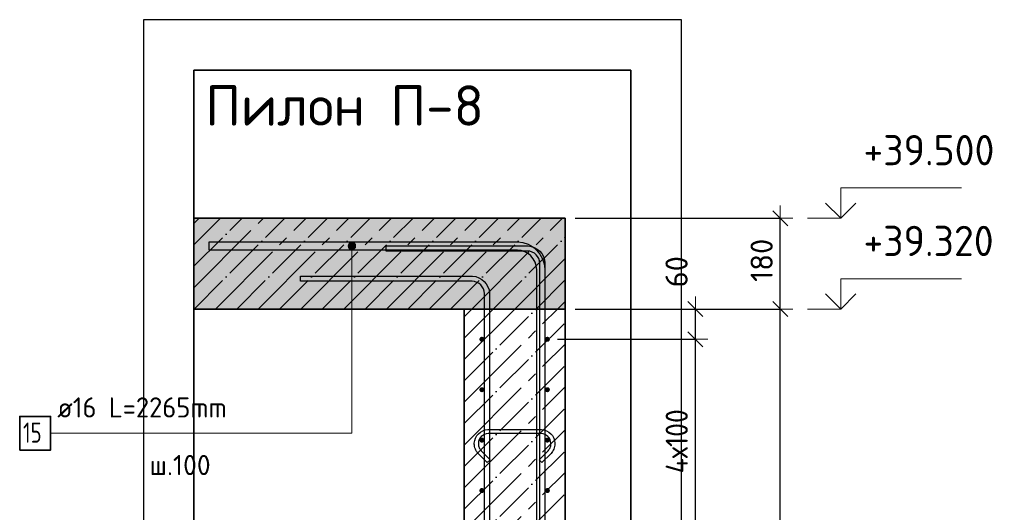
# Model space of a CAD drawing. Header units: millimetres. Extents: x -2995 to 60896, y -2809 to 57831.
# Tile 88 of 169: x 35356 to 37310, y 25459 to 26436. Entities that reach past the tile are written whole.
import ezdxf

# ---------------------------------------------------------------- set-up
doc = ezdxf.new("R2010")
doc.units = ezdxf.units.MM
doc.header["$PDMODE"] = 65
doc.linetypes.add('______11', pattern=[100, 80, -10, 0, -10])
doc.linetypes.add('______5', pattern=[220, 160, -20, 20, -20])
for name, color, linetype, lineweight in [('Standard', 7, 'Continuous', 25), ('Арм.стержн. вертикальными 1', 22, 'Continuous', 35), ('Арм.стержн.горизонт. 1', 180, 'Continuous', 35), ('Высотная отметки_ общее', 7, 'Continuous', 13), ('Размерная линия_ общее', 7, 'Continuous', 13)]:
    doc.layers.add(name, color=color, linetype=linetype, lineweight=lineweight)
doc.layers.add('Арм.стержн. вертикальными 2', color=7, linetype='Continuous', lineweight=35, true_color=0x006e00)
doc.layers.add('Арм.стержн.Стяжки', color=7, linetype='Continuous', lineweight=35, true_color=0x501e0f)
doc.styles.add('ISOCPEUR', font='ISOCPEUR')
doc.dimstyles.new('DIMSTYLE_3', dxfattribs={"dimtxt": 44, "dimasz": 50, "dimexe": 0, "dimexo": 0, "dimgap": 22, "dimtad": 2, "dimdec": 0, "dimrnd": 5, "dimzin": 12, "dimdsep": 46, "dimtxsty": 'ISOCPEUR', "dimblk1": 'ALL_ML_STRICH', "dimblk2": 'ALL_ML_STRICH', "dimsah": 1, "dimcen": 0, "dimclrd": 7, "dimclre": 256, "dimclrt": 7, "dimadec": 0, "dimazin": 0, "dimtfac": 1, "dimtdec": 0, "dimtix": 1, "dimtmove": 2, "dimatfit": 3, "dimfxl": 0, "dimtvp": 1.2, "dimtzin": 0, "dimlwd": 0, "dimlwe": -3, "dimarcsym": 0})
doc.dimstyles.new('DIMSTYLE_5', dxfattribs={"dimtxt": 44, "dimasz": 50, "dimexe": 0, "dimexo": 0, "dimgap": 22, "dimtad": 2, "dimdec": 0, "dimrnd": 5, "dimzin": 12, "dimdsep": 46, "dimtxsty": 'ISOCPEUR', "dimblk1": 'ALL_ML_STRICH', "dimblk2": 'ALL_ML_STRICH', "dimsah": 1, "dimcen": 0, "dimclrd": 7, "dimclre": 256, "dimclrt": 7, "dimadec": 0, "dimazin": 0, "dimtfac": 1, "dimtdec": 0, "dimtix": 1, "dimtmove": 2, "dimatfit": 3, "dimfxl": 0, "dimtzin": 0, "dimlwd": 0, "dimlwe": -3, "dimarcsym": 0})

# ---------------------------------------------------------------- blocks, each defined once
blk = doc.blocks.new('ALL_ML_STRICH')
at = {"color": 0, "linetype": 'ByBlock', "lineweight": -2}
for p, q in [((0, -0.5), (0, 0.5)), ((-1, 0), (0.5, 0)), ((-0.3, -0.3), (0.3, 0.3))]:
    blk.add_line(p, q, dxfattribs=at)
blk = doc.blocks.new('*D235')
at = {"layer": 'DEFPOINTS', "color": 7, "linetype": 'Continuous', "lineweight": 13, "transparency": 33554687}
for p in [(36403.2, 25802), (36403.2, 25402), (36697, 25402)]:
    blk.add_point(p, dxfattribs=at)
at = {"layer": 'Размерная линия_ общее', "color": 253, "linetype": 'Continuous', "lineweight": -2, "true_color": 0xa0a0a0, "transparency": 33554687}
for p, q in [((36423.2, 25802), (36697, 25802)), ((36423.2, 25402), (36697, 25402))]:
    blk.add_line(p, q, dxfattribs=at)
at = {"layer": 'Размерная линия_ общее', "color": 7, "linetype": 'Continuous', "lineweight": -2, "transparency": 33554687}
blk.add_line((36697, 25402), (36697, 25802), dxfattribs=at)
at = {"layer": 'Размерная линия_ общее', "color": 7, "linetype": 'Continuous', "lineweight": 13, "transparency": 33554687, "xscale": 50, "yscale": 50, "zscale": 50}
for p, rotation in [((36697, 25802), 90), ((36697, 25402), 270)]:
    blk.add_blockref('ALL_ML_STRICH', p, dxfattribs=dict(at, rotation=rotation))
at = {"layer": 'Размерная линия_ общее', "color": 7, "linetype": 'Continuous', "lineweight": 13, "transparency": 33554687, "insert": (36638, 25536), "char_height": 44, "width": 2.2, "attachment_point": 1, "rotation": 90, "line_spacing_factor": 0.60241, "style": 'ISOCPEUR'}
blk.add_mtext('\\W0.91;4х100', dxfattribs=at)
blk = doc.blocks.new('*D236')
at = {"layer": 'DEFPOINTS', "color": 7, "linetype": 'Continuous', "lineweight": 13, "transparency": 33554687}
for p in [(36438.2, 25862), (36403.2, 25802), (36697, 25802)]:
    blk.add_point(p, dxfattribs=at)
at = {"layer": 'Размерная линия_ общее', "color": 253, "linetype": 'Continuous', "lineweight": -2, "true_color": 0xa0a0a0, "transparency": 33554687}
for p, q in [((36458.2, 25862), (36697, 25862)), ((36423.2, 25802), (36697, 25802))]:
    blk.add_line(p, q, dxfattribs=at)
at = {"layer": 'Размерная линия_ общее', "color": 7, "linetype": 'Continuous', "lineweight": -2, "transparency": 33554687}
blk.add_line((36697, 25802), (36697, 25862), dxfattribs=at)
at = {"layer": 'Размерная линия_ общее', "color": 7, "linetype": 'Continuous', "lineweight": 13, "transparency": 33554687, "xscale": 50, "yscale": 50, "zscale": 50}
for p, rotation in [((36697, 25862), 90), ((36697, 25802), 270)]:
    blk.add_blockref('ALL_ML_STRICH', p, dxfattribs=dict(at, rotation=rotation))
at = {"layer": 'Размерная линия_ общее', "color": 7, "linetype": 'Continuous', "lineweight": 13, "transparency": 33554687, "insert": (36659.6, 25935.9), "char_height": 44, "width": 88, "attachment_point": 5, "rotation": 90, "style": 'ISOCPEUR'}
blk.add_mtext('\\A1;{60}', dxfattribs=at)
blk = doc.blocks.new('*D237')
at = {"layer": 'DEFPOINTS', "color": 7, "linetype": 'Continuous', "lineweight": 13, "transparency": 33554687}
for p in [(36438.2, 25862), (36486.2, 22742), (36865.5, 22742)]:
    blk.add_point(p, dxfattribs=at)
at = {"layer": 'Размерная линия_ общее', "color": 253, "linetype": 'Continuous', "lineweight": -2, "true_color": 0xa0a0a0, "transparency": 33554687}
for p, q in [((36458.2, 25862), (36865.5, 25862)), ((36506.2, 22742), (36865.5, 22742))]:
    blk.add_line(p, q, dxfattribs=at)
at = {"layer": 'Размерная линия_ общее', "color": 7, "linetype": 'Continuous', "lineweight": -2, "transparency": 33554687}
blk.add_line((36865.5, 22742), (36865.5, 25862), dxfattribs=at)
at = {"layer": 'Размерная линия_ общее', "color": 7, "linetype": 'Continuous', "lineweight": 13, "transparency": 33554687, "xscale": 50, "yscale": 50, "zscale": 50}
for p, rotation in [((36865.5, 25862), 90), ((36865.5, 22742), 270)]:
    blk.add_blockref('ALL_ML_STRICH', p, dxfattribs=dict(at, rotation=rotation))
at = {"layer": 'Размерная линия_ общее', "color": 7, "linetype": 'Continuous', "lineweight": 13, "transparency": 33554687, "insert": (36828.5, 24308.6), "char_height": 44, "width": 176, "attachment_point": 5, "rotation": 90, "style": 'ISOCPEUR'}
blk.add_mtext('\\A1;{3120}', dxfattribs=at)
blk = doc.blocks.new('*D238')
at = {"layer": 'DEFPOINTS', "color": 7, "linetype": 'Continuous', "lineweight": 13, "transparency": 33554687}
for p in [(36438.2, 26042), (36438.2, 25862), (36865.5, 25862)]:
    blk.add_point(p, dxfattribs=at)
at = {"layer": 'Размерная линия_ общее', "color": 253, "linetype": 'Continuous', "lineweight": -2, "true_color": 0xa0a0a0, "transparency": 33554687}
for p, q in [((36458.2, 26042), (36865.5, 26042)), ((36458.2, 25862), (36865.5, 25862))]:
    blk.add_line(p, q, dxfattribs=at)
at = {"layer": 'Размерная линия_ общее', "color": 7, "linetype": 'Continuous', "lineweight": -2, "transparency": 33554687}
blk.add_line((36865.5, 25862), (36865.5, 26042), dxfattribs=at)
at = {"layer": 'Размерная линия_ общее', "color": 7, "linetype": 'Continuous', "lineweight": 13, "transparency": 33554687, "xscale": 50, "yscale": 50, "zscale": 50}
for p, rotation in [((36865.5, 26042), 90), ((36865.5, 25862), 270)]:
    blk.add_blockref('ALL_ML_STRICH', p, dxfattribs=dict(at, rotation=rotation))
at = {"layer": 'Размерная линия_ общее', "color": 7, "linetype": 'Continuous', "lineweight": 13, "transparency": 33554687, "insert": (36828.5, 25958.6), "char_height": 44, "width": 132, "attachment_point": 5, "rotation": 90, "style": 'ISOCPEUR'}
blk.add_mtext('\\A1;{180}', dxfattribs=at)
blk = doc.blocks.new('COMPLEX_ELEVATIONDIM_8')
at = {"layer": 'Высотная отметки_ общее', "color": 7, "linetype": 'Continuous', "lineweight": 13, "transparency": 33554687}
for p, q in [((36985.5, 26042), (36985.5, 26102)), ((36985.5, 26102), (37225.5, 26102)), ((36985.5, 26042), (36955.5, 26072)), ((36985.5, 26042), (37015.5, 26072)), ((36985.5, 26042), (36919.3, 26042)), ((36985.5, 26042), (36985.5, 26042)), ((36985.5, 26042), (36985.5, 26042)), ((36985.5, 26042), (36985.5, 26042)), ((36985.5, 26042), (36985.5, 26042)), ((36985.5, 25862), (36985.5, 25922)), ((36985.5, 25922), (37225.5, 25922)), ((36985.5, 25862), (36955.5, 25892)), ((36985.5, 25862), (37015.5, 25892)), ((36985.5, 25862), (36919.3, 25862)), ((36985.5, 25862), (36985.5, 25862)), ((36985.5, 25862), (36985.5, 25862)), ((36985.5, 25862), (36985.5, 25862)), ((36985.5, 25862), (36985.5, 25862))]:
    blk.add_line(p, q, dxfattribs=at)
at = {"layer": 'Высотная отметки_ общее', "color": 7, "linetype": 'Continuous', "lineweight": 13, "transparency": 33554687, "char_height": 60, "width": 298.477, "attachment_point": 7, "style": 'ISOCPEUR'}
for s, insert in [('\\W0.96;+39.500', (37030.5, 26147)), ('\\W0.96;+39.320', (37030.5, 25967))]:
    blk.add_mtext(s, dxfattribs=dict(at, insert=insert))

msp = doc.modelspace()

# ---------------------------------------------------------------- hatches: boundary and pattern name
at = {"linetype": 'Continuous', "lineweight": -3, "transparency": 33554687}
msp.add_hatch(color=9, dxfattribs=at).paths.add_polyline_path([(36438.2, 25862), (36438.2, 26042), (35701.8, 26042), (35701.8, 25862)])
at = {"layer": 'Арм.стержн. вертикальными 2', "linetype": 'Continuous', "lineweight": 13, "transparency": 33554687}
for points in [[(36008.7, 25990.8), (36021.6, 25990.8), (36018.9, 25993.5)], [(36008.7, 25990.8), (36018.9, 25993.5), (36011.4, 25993.5)], [(36011.4, 25993.5), (36018.9, 25993.5), (36015.2, 25994.5)], [(36007.7, 25987), (36022.7, 25987), (36021.6, 25990.8)], [(36007.7, 25987), (36021.6, 25990.8), (36008.7, 25990.8)], [(36008.7, 25983.3), (36022.7, 25987), (36007.7, 25987)], [(36008.7, 25983.3), (36021.6, 25983.3), (36022.7, 25987)], [(36011.4, 25980.6), (36021.6, 25983.3), (36008.7, 25983.3)], [(36011.4, 25980.6), (36018.9, 25980.6), (36021.6, 25983.3)], [(36018.9, 25980.6), (36011.4, 25980.6), (36015.2, 25979.5)]]:
    msp.add_hatch(color=7, dxfattribs=at).paths.add_polyline_path(points)
at = {"layer": 'Арм.стержн.горизонт. 1', "linetype": 'Continuous', "lineweight": 50, "transparency": 33554687}
for points in [[(36278.2, 25802), (36277.9, 25804), (36276.8, 25805.6), (36275.2, 25806.7), (36273.2, 25807), (36271.3, 25806.7), (36269.7, 25805.6), (36268.6, 25804), (36268.2, 25802), (36268.6, 25800.1), (36269.7, 25798.5), (36271.3, 25797.4), (36273.2, 25797), (36275.2, 25797.4), (36276.8, 25798.5), (36277.9, 25800.1)], [(36408.2, 25802), (36407.9, 25804), (36406.8, 25805.6), (36405.2, 25806.7), (36403.2, 25807), (36401.3, 25806.7), (36399.7, 25805.6), (36398.6, 25804), (36398.2, 25802), (36398.6, 25800.1), (36399.7, 25798.5), (36401.3, 25797.4), (36403.2, 25797), (36405.2, 25797.4), (36406.8, 25798.5), (36407.9, 25800.1)], [(36278.2, 25702), (36277.9, 25704), (36276.8, 25705.6), (36275.2, 25706.7), (36273.2, 25707), (36271.3, 25706.7), (36269.7, 25705.6), (36268.6, 25704), (36268.2, 25702), (36268.6, 25700.1), (36269.7, 25698.5), (36271.3, 25697.4), (36273.2, 25697), (36275.2, 25697.4), (36276.8, 25698.5), (36277.9, 25700.1)], [(36408.2, 25702), (36407.9, 25704), (36406.8, 25705.6), (36405.2, 25706.7), (36403.2, 25707), (36401.3, 25706.7), (36399.7, 25705.6), (36398.6, 25704), (36398.2, 25702), (36398.6, 25700.1), (36399.7, 25698.5), (36401.3, 25697.4), (36403.2, 25697), (36405.2, 25697.4), (36406.8, 25698.5), (36407.9, 25700.1)], [(36278.2, 25602), (36277.9, 25604), (36276.8, 25605.6), (36275.2, 25606.7), (36273.2, 25607), (36271.3, 25606.7), (36269.7, 25605.6), (36268.6, 25604), (36268.2, 25602), (36268.6, 25600.1), (36269.7, 25598.5), (36271.3, 25597.4), (36273.2, 25597), (36275.2, 25597.4), (36276.8, 25598.5), (36277.9, 25600.1)], [(36408.2, 25602), (36407.9, 25604), (36406.8, 25605.6), (36405.2, 25606.7), (36403.2, 25607), (36401.3, 25606.7), (36399.7, 25605.6), (36398.6, 25604), (36398.2, 25602), (36398.6, 25600.1), (36399.7, 25598.5), (36401.3, 25597.4), (36403.2, 25597), (36405.2, 25597.4), (36406.8, 25598.5), (36407.9, 25600.1)], [(36278.2, 25502), (36277.9, 25504), (36276.8, 25505.6), (36275.2, 25506.7), (36273.2, 25507), (36271.3, 25506.7), (36269.7, 25505.6), (36268.6, 25504), (36268.2, 25502), (36268.6, 25500.1), (36269.7, 25498.5), (36271.3, 25497.4), (36273.2, 25497), (36275.2, 25497.4), (36276.8, 25498.5), (36277.9, 25500.1)], [(36408.2, 25502), (36407.9, 25504), (36406.8, 25505.6), (36405.2, 25506.7), (36403.2, 25507), (36401.3, 25506.7), (36399.7, 25505.6), (36398.6, 25504), (36398.2, 25502), (36398.6, 25500.1), (36399.7, 25498.5), (36401.3, 25497.4), (36403.2, 25497), (36405.2, 25497.4), (36406.8, 25498.5), (36407.9, 25500.1)]]:
    msp.add_hatch(color=4, dxfattribs=at).paths.add_polyline_path(points)

# ---------------------------------------------------------------- linework, layer by layer
at = {"color": 7, "linetype": 'Continuous', "lineweight": 25, "transparency": 33554687}
msp.add_line((35701.8, 25812), (35701.8, 26092), dxfattribs=at)
at = {"color": 253, "linetype": '______11', "lineweight": -3, "true_color": 0xababab, "transparency": 33554687}
for p, q in [((35701.8, 26031.6), (35712.2, 26042)), ((35701.8, 25946.8), (35797.1, 26042)), ((35701.9, 25862), (35881.9, 26042)), ((35786.8, 25862), (35966.8, 26042)), ((35871.6, 25862), (36051.6, 26042)), ((35956.5, 25862), (36136.5, 26042)), ((36041.3, 25862), (36221.3, 26042)), ((36126.2, 25862), (36306.2, 26042)), ((36211, 25862), (36391, 26042)), ((36295.9, 25862), (36438.2, 26004.4)), ((36380.7, 25862), (36438.2, 25919.6))]:
    msp.add_line(p, q, dxfattribs=at)
at = {"color": 253, "linetype": '______5', "lineweight": -3, "true_color": 0xababab, "transparency": 33554687}
for p, q in [((35701.8, 25989.2), (35754.6, 26042)), ((35701.8, 25904.3), (35839.5, 26042)), ((35744.3, 25862), (35924.3, 26042)), ((35829.2, 25862), (36009.2, 26042)), ((35914, 25862), (36094, 26042)), ((35998.9, 25862), (36178.9, 26042)), ((36083.7, 25862), (36263.7, 26042)), ((36168.6, 25862), (36348.6, 26042)), ((36253.5, 25862), (36433.5, 26042)), ((36338.3, 25862), (36438.2, 25962)), ((36423.2, 25862), (36438.2, 25877.1))]:
    msp.add_line(p, q, dxfattribs=at)
at = {"color": 7, "linetype": 'Continuous', "lineweight": 35, "transparency": 33554687}
for p, q in [((36438.2, 26042), (35701.8, 26042)), ((36438.2, 25862), (36438.2, 26042)), ((35701.8, 25862), (36238.2, 25862))]:
    msp.add_line(p, q, dxfattribs=at)
at = {"color": 7, "linetype": 'Continuous', "lineweight": 13, "transparency": 33554687}
msp.add_line((36238.2, 25862), (36438.2, 25862), dxfattribs=at)
at = {"layer": 'Standard', "color": 52, "linetype": 'Continuous', "lineweight": -3, "transparency": 33554687}
for p, q in [((35701.8, 26335.7), (36569.1, 26335.7)), ((35701.8, 22697.5), (35701.8, 26335.7)), ((35701.8, 26335.7), (35701.8, 22697.5)), ((36569.1, 26335.7), (35701.8, 26335.7)), ((36569.1, 26335.7), (36569.1, 22697.5)), ((36569.1, 22697.5), (36569.1, 26335.7))]:
    msp.add_line(p, q, dxfattribs=at)
at = {"layer": 'Standard', "color": 7, "linetype": 'Continuous', "lineweight": 25, "transparency": 33554687}
msp.add_lwpolyline([(35601.8, 22597.5), (36669.1, 22597.5), (36669.1, 26435.7), (35601.8, 26435.7), (35601.8, 22597.5)], dxfattribs=at)
at = {"layer": 'Арм.стержн. вертикальными 1', "color": 4, "linetype": 'Continuous', "lineweight": 25, "transparency": 33554687}
for points in [[(36388.2, 22742), (36388.2, 25953), (36387.6, 25957.5), (36386.1, 25962.1), (36383.8, 25966.3), (36380.9, 25969.7), (36377.5, 25972.6), (36373.3, 25974.9), (36368.7, 25976.4), (36364.2, 25977), (36083.2, 25977), (36083.2, 25987), (36364.9, 25987), (36371, 25986.2), (36377.3, 25984.1), (36383.2, 25980.8), (36388, 25976.8), (36392, 25972), (36395.3, 25966.1), (36397.4, 25959.8), (36398.2, 25953.7), (36398.2, 22742), (36388.2, 22742)], [(36388.2, 22742), (36388.2, 25953), (36387.6, 25957.5), (36386.1, 25962.1), (36383.8, 25966.3), (36380.9, 25969.7), (36377.5, 25972.6), (36373.3, 25974.9), (36368.7, 25976.4), (36364.2, 25977), (36083.2, 25977), (36083.2, 25987), (36364.9, 25987), (36371, 25986.2), (36377.3, 25984.1), (36383.2, 25980.8), (36388, 25976.8), (36392, 25972), (36395.3, 25966.1), (36397.4, 25959.8), (36398.2, 25953.7), (36398.2, 22742), (36388.2, 22742)], [(36388.2, 22742), (36388.2, 25953), (36387.6, 25957.5), (36386.1, 25962.1), (36383.8, 25966.3), (36380.9, 25969.7), (36377.5, 25972.6), (36373.3, 25974.9), (36368.7, 25976.4), (36364.2, 25977), (36083.2, 25977), (36083.2, 25987), (36364.9, 25987), (36371, 25986.2), (36377.3, 25984.1), (36383.2, 25980.8), (36388, 25976.8), (36392, 25972), (36395.3, 25966.1), (36397.4, 25959.8), (36398.2, 25953.7), (36398.2, 22742), (36388.2, 22742)], [(36278.2, 22742), (36278.2, 25893), (36277.6, 25897.5), (36276.1, 25902.1), (36273.8, 25906.3), (36270.9, 25909.7), (36267.5, 25912.6), (36263.3, 25914.9), (36258.7, 25916.4), (36254.2, 25917), (35913.2, 25917), (35913.2, 25927), (36254.9, 25927), (36261, 25926.2), (36267.3, 25924.1), (36273.2, 25920.8), (36278, 25916.8), (36282, 25912), (36285.3, 25906.1), (36287.4, 25899.8), (36288.2, 25893.7), (36288.2, 22742), (36278.2, 22742)], [(36278.2, 22742), (36278.2, 25893), (36277.6, 25897.5), (36276.1, 25902.1), (36273.8, 25906.3), (36270.9, 25909.7), (36267.5, 25912.6), (36263.3, 25914.9), (36258.7, 25916.4), (36254.2, 25917), (35913.2, 25917), (35913.2, 25927), (36254.9, 25927), (36261, 25926.2), (36267.3, 25924.1), (36273.2, 25920.8), (36278, 25916.8), (36282, 25912), (36285.3, 25906.1), (36287.4, 25899.8), (36288.2, 25893.7), (36288.2, 22742), (36278.2, 22742)], [(36278.2, 22742), (36278.2, 25893), (36277.6, 25897.5), (36276.1, 25902.1), (36273.8, 25906.3), (36270.9, 25909.7), (36267.5, 25912.6), (36263.3, 25914.9), (36258.7, 25916.4), (36254.2, 25917), (35913.2, 25917), (35913.2, 25927), (36254.9, 25927), (36261, 25926.2), (36267.3, 25924.1), (36273.2, 25920.8), (36278, 25916.8), (36282, 25912), (36285.3, 25906.1), (36287.4, 25899.8), (36288.2, 25893.7), (36288.2, 22742), (36278.2, 22742)]]:
    msp.add_lwpolyline(points, dxfattribs=at)
at = {"layer": 'Арм.стержн. вертикальными 2', "color": 7, "linetype": 'Continuous', "lineweight": 13, "transparency": 33554687}
for p, q in [((36015.2, 25994.5), (36015.2, 25994.5)), ((36007.7, 25987), (36007.7, 25987)), ((36015.2, 25615.6), (36015.2, 25987)), ((36015.2, 25979.5), (36015.2, 25979.5)), ((36022.7, 25987), (36022.7, 25987)), ((35417.2, 25615.6), (36015.2, 25615.6))]:
    msp.add_line(p, q, dxfattribs=at)
at = {"layer": 'Арм.стержн. вертикальными 2', "color": 7, "linetype": 'Continuous', "lineweight": 25, "transparency": 33554687}
msp.add_lwpolyline([(35732.2, 25995), (36344.9, 25995), (36354.6, 25993.7), (36364.8, 25990.3), (36374.2, 25985.1), (36381.9, 25978.7), (36388.3, 25971), (36393.5, 25961.6), (36396.9, 25951.4), (36398.2, 25941.7), (36398.2, 24365), (36382.2, 24365), (36382.2, 25940.6), (36381.2, 25947.8), (36378.8, 25955.1), (36375.1, 25961.8), (36370.5, 25967.3), (36365, 25971.9), (36358.3, 25975.6), (36351, 25978), (36343.8, 25979), (35732.2, 25979), (35732.2, 25995)], dxfattribs=at)
msp.add_lwpolyline([(35732.2, 25995), (36344.9, 25995), (36354.6, 25993.7), (36364.8, 25990.3), (36374.2, 25985.1), (36381.9, 25978.7), (36388.3, 25971), (36393.5, 25961.6), (36396.9, 25951.4), (36398.2, 25941.7), (36398.2, 24365), (36382.2, 24365), (36382.2, 25940.6), (36381.2, 25947.8), (36378.8, 25955.1), (36375.1, 25961.8), (36370.5, 25967.3), (36365, 25971.9), (36358.3, 25975.6), (36351, 25978), (36343.8, 25979), (35732.2, 25979), (35732.2, 25995)], dxfattribs=at)
msp.add_lwpolyline([(35732.2, 25995), (36344.9, 25995), (36354.6, 25993.7), (36364.8, 25990.3), (36374.2, 25985.1), (36381.9, 25978.7), (36388.3, 25971), (36393.5, 25961.6), (36396.9, 25951.4), (36398.2, 25941.7), (36398.2, 24365), (36382.2, 24365), (36382.2, 25940.6), (36381.2, 25947.8), (36378.8, 25955.1), (36375.1, 25961.8), (36370.5, 25967.3), (36365, 25971.9), (36358.3, 25975.6), (36351, 25978), (36343.8, 25979), (35732.2, 25979), (35732.2, 25995)], dxfattribs=at)
at = {"layer": 'Арм.стержн. вертикальными 2', "color": 7, "linetype": 'Continuous', "lineweight": 35, "transparency": 33554687}
msp.add_lwpolyline([(35355.9, 25582.3), (35417.2, 25582.3), (35417.2, 25648.9), (35355.9, 25648.9), (35355.9, 25582.3)], dxfattribs=at)
at = {"layer": 'Арм.стержн. вертикальными 2', "color": 7, "linetype": 'Continuous', "lineweight": 13, "transparency": 33554687}
msp.add_circle((36015.2, 25987), 7.5, dxfattribs=at)
at = {"layer": 'Арм.стержн.горизонт. 1', "color": 52, "linetype": 'Continuous', "lineweight": 25, "transparency": 33554687}
for p, q in [((36238.2, 25862), (36238.2, 25862)), ((36438.2, 25862), (36438.2, 25862))]:
    msp.add_line(p, q, dxfattribs=at)
at = {"layer": 'Арм.стержн.Стяжки', "color": 40, "linetype": 'Continuous', "lineweight": 25, "transparency": 33554687}
msp.add_lwpolyline([(36284, 25557.5), (36266, 25575.6), (36264.3, 25577.5), (36262.8, 25579.6), (36261.5, 25581.9), (36260.4, 25584.2), (36259.5, 25586.6), (36258.8, 25589.1), (36258.4, 25591.7), (36258.2, 25594.2), (36258.2, 25596.2), (36258.9, 25601.1), (36260.6, 25606.2), (36263.2, 25610.9), (36266.4, 25614.7), (36270.3, 25617.9), (36275, 25620.6), (36280, 25622.2), (36284.9, 25622.9), (36391.6, 25622.9), (36396.4, 25622.2), (36401.5, 25620.6), (36406.2, 25617.9), (36410.1, 25614.7), (36413.3, 25610.9), (36415.9, 25606.2), (36417.6, 25601.1), (36418.2, 25596.2), (36418.2, 25594.2), (36418.1, 25591.7), (36417.6, 25589.1), (36417, 25586.6), (36416.1, 25584.2), (36415, 25581.9), (36413.7, 25579.6), (36412.2, 25577.5), (36410.5, 25575.6), (36392.4, 25557.5), (36386.8, 25563.2), (36404.7, 25581), (36405.9, 25582.5), (36407, 25584), (36407.9, 25585.6), (36408.7, 25587.3), (36409.3, 25589), (36409.8, 25590.8), (36410.1, 25592.6), (36410.2, 25594.5), (36410.2, 25595.7), (36409.7, 25599.3), (36408.5, 25603), (36406.7, 25606.3), (36404.4, 25609), (36401.6, 25611.3), (36398.3, 25613.2), (36394.6, 25614.4), (36391, 25614.9), (36285.5, 25614.9), (36281.9, 25614.4), (36278.2, 25613.2), (36274.8, 25611.3), (36272.1, 25609), (36269.8, 25606.3), (36268, 25603), (36266.7, 25599.3), (36266.2, 25595.7), (36266.2, 25594.5), (36266.4, 25592.6), (36266.7, 25590.8), (36267.1, 25589), (36267.8, 25587.3), (36268.5, 25585.6), (36269.5, 25584), (36270.6, 25582.5), (36271.8, 25581), (36289.7, 25563.2), (36284, 25557.5)], dxfattribs=at)
at = {"layer": 'Размерная линия_ общее', "color": 253, "linetype": '______11', "lineweight": -3, "true_color": 0xababab, "transparency": 33554687}
for p, q in [((36238.2, 25719.6), (36380.7, 25862)), ((36238.2, 25804.4), (36295.9, 25862)), ((36238.2, 25634.7), (36438.2, 25834.7)), ((36238.2, 25549.8), (36438.2, 25749.8)), ((36238.2, 25465), (36438.2, 25665)), ((36238.2, 25380.1), (36438.2, 25580.1)), ((36238.2, 25295.3), (36438.2, 25495.3))]:
    msp.add_line(p, q, dxfattribs=at)
at = {"layer": 'Размерная линия_ общее', "color": 253, "linetype": '______5', "lineweight": -3, "true_color": 0xababab, "transparency": 33554687}
for p, q in [((36238.2, 25677.1), (36423.2, 25862)), ((36238.2, 25762), (36338.3, 25862)), ((36238.2, 25846.8), (36253.5, 25862)), ((36238.2, 25592.3), (36438.2, 25792.3)), ((36238.2, 25507.4), (36438.2, 25707.4)), ((36238.2, 25422.6), (36438.2, 25622.6)), ((36238.2, 25337.7), (36438.2, 25537.7))]:
    msp.add_line(p, q, dxfattribs=at)
at = {"layer": 'Размерная линия_ общее', "color": 7, "linetype": 'Continuous', "lineweight": 35, "transparency": 33554687}
for p, q in [((36438.2, 25862), (36238.2, 25862)), ((36238.2, 25862), (36238.2, 22742)), ((36438.2, 22742), (36438.2, 25862))]:
    msp.add_line(p, q, dxfattribs=at)

# ---------------------------------------------------------------- block references
at = {"layer": 'Высотная отметки_ общее', "color": 7, "linetype": 'Continuous', "lineweight": 13, "transparency": 33554687}
msp.add_blockref('COMPLEX_ELEVATIONDIM_8', (0, 0), dxfattribs=at)

# ---------------------------------------------------------------- texts
at = {"layer": 'Арм.стержн. вертикальными 2', "color": 7, "linetype": 'Continuous', "lineweight": 25, "transparency": 33554687, "char_height": 40, "attachment_point": 7, "style": 'ISOCPEUR'}
for s, insert, width in [('\\W0.96;ø16 L=2265mm ', (35430.5, 25646.9), 391.004), ('\\W0.75;15', (35362.5, 25596.9), 62.971)]:
    msp.add_mtext(s, dxfattribs=dict(at, insert=insert, width=width))
at = {"layer": 'Арм.стержн.горизонт. 1', "color": 7, "linetype": 'Continuous', "lineweight": 13, "transparency": 33554687, "insert": (35724.1, 26265.5), "char_height": 80, "width": 550.788, "attachment_point": 4, "style": 'ISOCPEUR'}
msp.add_mtext('\\A1;{\\fISOCPEUR|i0|b0;\\H80.000000;\\W1.000000;\\C7;Пилон П-8}\\P', dxfattribs=at)
at = {"layer": 'Арм.стержн.Стяжки', "color": 7, "linetype": 'Continuous', "lineweight": 25, "transparency": 33554687, "insert": (35613.6, 25552.6), "char_height": 40, "width": 141.714, "attachment_point": 4, "style": 'ISOCPEUR'}
msp.add_mtext('\\A1;{\\fISOCPEUR|i0|b0;\\H40.000000;\\W1.000000;\\C7;ш.100}\\P', dxfattribs=at)

# ---------------------------------------------------------------- dimensions: what is measured, and where the dimension line sits
at = {"layer": 'Размерная линия_ общее', "color": 7, "linetype": 'Continuous', "lineweight": 13, "transparency": 33554687}
for base, p1, p2, dimstyle, picture, middle in [((36865.5, 26042), (36458.2, 25862), (36458.2, 26042), 'DIMSTYLE_5', '*D238', (36828.5, 25958.6)), ((36697, 25862), (36423.2, 25802), (36458.2, 25862), 'DIMSTYLE_3', '*D236', (36659.6, 25935.9)), ((36865.5, 25862), (36506.2, 22742), (36458.2, 25862), 'DIMSTYLE_5', '*D237', (36828.5, 24308.6))]:
    dim = msp.add_linear_dim(base=base, p1=p1, p2=p2, angle=90, dimstyle=dimstyle, override={"dimpost": '<>', "dimclrd": 7, "dimclre": 253, "dimclrt": 7, "dimlwd": 0, "dimlwe": 65533}, dxfattribs=at)
    dim.commit()
    dim.dimension.update_dxf_attribs({"geometry": picture, "text_midpoint": middle, "dimtype": 160})
dim = msp.add_linear_dim(base=(36697, 25802), p1=(36423.2, 25402), p2=(36423.2, 25802), angle=90, text='\\W0.91;4х100', dimstyle='DIMSTYLE_5', override={"dimpost": '<>', "dimclrd": 7, "dimclre": 253, "dimclrt": 7, "dimlwd": 0, "dimlwe": 65533}, dxfattribs=at)
dim.commit()
dim.dimension.update_dxf_attribs({"geometry": '*D235', "text_midpoint": (36675, 25602), "dimtype": 160})

doc.saveas('drawing.dxf')
